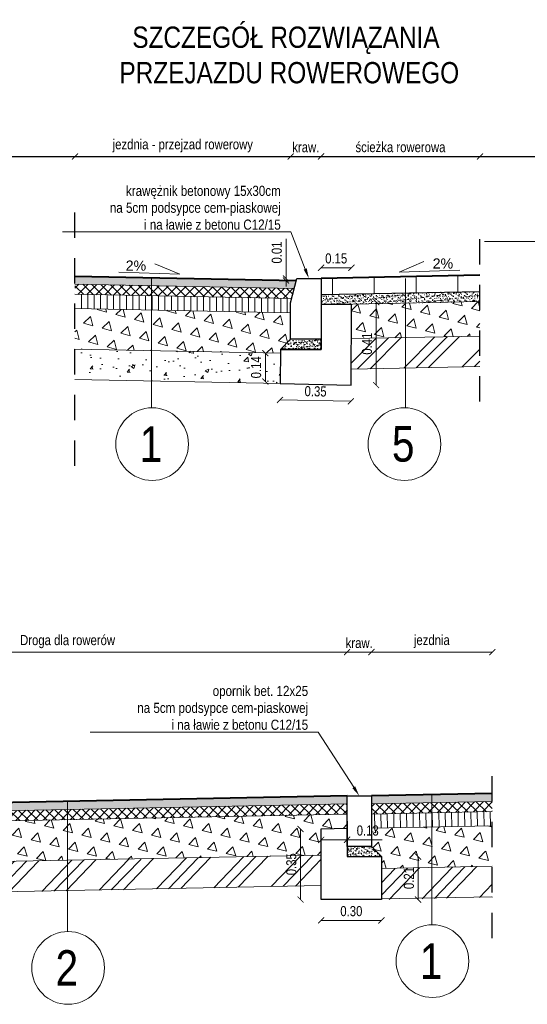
# Model space of a CAD drawing. Header units: metres. Extents: x 274 to 478, y -633 to -162.
# Tile 6 of 18: x 461.55 to 464.05, y -632.59 to -627.73. Entities that reach past the tile are written whole.
import ezdxf
from ezdxf import colors
from ezdxf.entities.mleader import LeaderData, LeaderLine
from ezdxf.math import Vec2, Vec3

# ---------------------------------------------------------------- set-up
doc = ezdxf.new("R2010")
doc.units = ezdxf.units.M
doc.linetypes.add('HIDDEN2', pattern=[0.1875, 0.125, -0.0625])
doc.layers.add('_brudnopis', color=50, linetype='Continuous', lineweight=30, plot=False)
for name, color, linetype, lineweight in [('Kruszywo stabilizacja cem', 58, 'Continuous', 15), ('M_OPISY', 7, 'Continuous', 18), ('M_PRZEKROJE CZERWONE', 1, 'Continuous', 40), ('M_Szczegóły wymiar', 7, 'Continuous', 15), ('M_szczegóły_hatch', 251, 'Continuous', 9), ('M_szczegóły_projektowane', 1, 'Continuous', 15), ('Opis', 7, 'Continuous', 15), ('Podsypka cementowo-piaskowa', 251, 'Continuous', 15), ('Przekrojowa', 7, 'Continuous', 30), ('Tabelka', 7, 'Continuous', 25), ('Wymiar', 7, 'Continuous', 15)]:
    doc.layers.add(name, color=color, linetype=linetype, lineweight=lineweight)
doc.styles.add('Opis_1_25', font='arial.ttf', dxfattribs={"height": 0.1})
doc.styles.add('Opis_1_25_MM', font='arial.ttf', dxfattribs={"width": 0.8, "height": 0.05})
doc.styles.get("Standard").update_dxf_attribs({"font": 'arial.ttf'})
doc.dimstyles.new('Kopia 1_25_MM', dxfattribs={"dimtxt": 0.05, "dimasz": 0.03, "dimexe": 0.02, "dimexo": 0.05, "dimgap": 0.02, "dimtad": 1, "dimzin": 3, "dimdsep": 46, "dimtxsty": 'Opis_1_25_MM', "dimblk": 'ARCHTICK', "dimcen": 0.05, "dimse1": 1, "dimse2": 1, "dimclrd": 256, "dimclre": 256, "dimazin": 3, "dimtfac": 1, "dimtofl": 0, "dimtmove": 0, "dimatfit": 3, "dimldrblk": 'ARCHTICK', "dimfxl": 1, "dimfrac": 2, "dimtolj": 1, "dimtzin": 3, "dimlwd": -1, "dimlwe": -1, "dimarcsym": 0})

# ---------------------------------------------------------------- blocks, each defined once
blk = doc.blocks.new('_ArchTick')
at = {"color": 0, "linetype": 'ByBlock', "lineweight": 0, "const_width": 0.15}
blk.add_lwpolyline([(-0.5, -0.5), (0.5, 0.5)], dxfattribs=at)
blk = doc.blocks.new('*D163')
at = {"layer": 'Defpoints', "color": 0, "transparency": 16777216}
for p in [(463.185, -629.1244), (463.308, -629.1247), (463.184, -629.5334)]:
    blk.add_point(p, dxfattribs=at)
at = {"layer": 'Wymiar', "transparency": 16777216}
blk.add_line((463.307, -629.5337), (463.308, -629.1247), dxfattribs=at)
at = {"layer": 'Wymiar', "transparency": 16777216, "xscale": 0.03, "yscale": 0.03, "zscale": 0.03}
for p, rotation in [((463.308, -629.1247), 89.85995601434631), ((463.307, -629.5337), 269.8599560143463)]:
    blk.add_blockref('_ArchTick', p, dxfattribs=dict(at, rotation=rotation))
at = {"layer": 'Wymiar', "color": 0, "transparency": 16777216, "insert": (463.262, -629.3291), "char_height": 0.05, "attachment_point": 5, "rotation": 89.86, "style": 'Opis_1_25_MM'}
blk.add_mtext('\\A1;0.41', dxfattribs=at)
blk = doc.blocks.new('*D164')
at = {"layer": 'Defpoints', "color": 0, "transparency": 16777216}
for p in [(462.834, -629.5264), (463.184, -629.5334), (463.1824, -629.6137)]:
    blk.add_point(p, dxfattribs=at)
at = {"layer": 'Wymiar', "transparency": 16777216}
blk.add_line((462.8324, -629.6067), (463.1824, -629.6137), dxfattribs=at)
at = {"layer": 'Wymiar', "transparency": 16777216, "xscale": 0.03, "yscale": 0.03, "zscale": 0.03}
for p, rotation in [((462.8324, -629.6067), 178.8542371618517), ((463.1824, -629.6137), 358.8542371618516)]:
    blk.add_blockref('_ArchTick', p, dxfattribs=dict(at, rotation=rotation))
at = {"layer": 'Wymiar', "color": 0, "transparency": 16777216, "insert": (463.0083, -629.5646), "char_height": 0.05, "attachment_point": 5, "rotation": 358.8542, "style": 'Opis_1_25_MM'}
blk.add_mtext('\\A1;0.35', dxfattribs=at)
blk = doc.blocks.new('*D201')
at = {"layer": 'Defpoints', "color": 0, "transparency": 16777216}
for p in [(462.7603, -629.3759), (462.835, -629.3759), (462.835, -629.5159)]:
    blk.add_point(p, dxfattribs=at)
at = {"layer": 'Wymiar', "transparency": 16777216}
blk.add_line((462.7603, -629.5159), (462.7603, -629.3759), dxfattribs=at)
at = {"layer": 'Wymiar', "transparency": 16777216, "xscale": 0.03, "yscale": 0.03, "zscale": 0.03}
for p, rotation in [((462.7603, -629.3759), 90), ((462.7603, -629.5159), 270)]:
    blk.add_blockref('_ArchTick', p, dxfattribs=dict(at, rotation=rotation))
at = {"layer": 'Wymiar', "color": 0, "transparency": 16777216, "insert": (462.7148, -629.4459), "char_height": 0.05, "attachment_point": 5, "rotation": 90, "style": 'Opis_1_25_MM'}
blk.add_mtext('\\A1;0.14', dxfattribs=at)
blk = doc.blocks.new('*D165')
at = {"layer": 'Defpoints', "color": 0, "transparency": 16777216}
for p in [(463.185, -628.9543), (463.035, -629.1474), (463.185, -629.1474)]:
    blk.add_point(p, dxfattribs=at)
at = {"layer": 'Wymiar', "transparency": 16777216}
blk.add_line((463.035, -628.9543), (463.185, -628.9543), dxfattribs=at)
at = {"layer": 'Wymiar', "transparency": 16777216, "xscale": 0.03, "yscale": 0.03, "zscale": 0.03, "rotation": 180}
blk.add_blockref('_ArchTick', (463.035, -628.9543), dxfattribs=at)
at = {"layer": 'Wymiar', "transparency": 16777216, "xscale": 0.03, "yscale": 0.03, "zscale": 0.03}
blk.add_blockref('_ArchTick', (463.185, -628.9543), dxfattribs=at)
at = {"layer": 'Wymiar', "color": 0, "transparency": 16777216, "insert": (463.11, -628.9088), "char_height": 0.05, "attachment_point": 5, "style": 'Opis_1_25_MM'}
blk.add_mtext('\\A1;0.15', dxfattribs=at)
blk = doc.blocks.new('*D157')
at = {"layer": 'Defpoints', "color": 0, "transparency": 16777216}
for p in [(461.8203, -628.4052), (462.885, -629.4312), (461.8203, -629.5003)]:
    blk.add_point(p, dxfattribs=at)
at = {"layer": 'Wymiar', "transparency": 16777216}
blk.add_line((462.885, -628.4052), (461.8203, -628.4052), dxfattribs=at)
at = {"layer": 'Wymiar', "transparency": 16777216, "xscale": 0.03, "yscale": 0.03, "zscale": 0.03, "rotation": 180}
blk.add_blockref('_ArchTick', (461.8203, -628.4052), dxfattribs=at)
at = {"layer": 'Wymiar', "transparency": 16777216, "xscale": 0.03, "yscale": 0.03, "zscale": 0.03}
blk.add_blockref('_ArchTick', (462.885, -628.4052), dxfattribs=at)
at = {"layer": 'Wymiar', "color": 0, "transparency": 16777216, "insert": (462.3526, -628.3528), "char_height": 0.05, "attachment_point": 5, "style": 'Opis_1_25_MM'}
blk.add_mtext('\\A1;jezdnia - przejzad rowerowy', dxfattribs=at)
blk = doc.blocks.new('*D158')
at = {"layer": 'Defpoints', "color": 0, "transparency": 16777216}
for p in [(463.8197, -628.4052), (463.8197, -629.0855), (463.035, -629.4212)]:
    blk.add_point(p, dxfattribs=at)
at = {"layer": 'Wymiar', "transparency": 16777216}
blk.add_line((463.035, -628.4052), (463.8197, -628.4052), dxfattribs=at)
at = {"layer": 'Wymiar', "transparency": 16777216, "xscale": 0.03, "yscale": 0.03, "zscale": 0.03, "rotation": 180}
blk.add_blockref('_ArchTick', (463.035, -628.4052), dxfattribs=at)
at = {"layer": 'Wymiar', "transparency": 16777216, "xscale": 0.03, "yscale": 0.03, "zscale": 0.03}
blk.add_blockref('_ArchTick', (463.8197, -628.4052), dxfattribs=at)
at = {"layer": 'Wymiar', "color": 0, "transparency": 16777216, "insert": (463.4273, -628.3596), "char_height": 0.05, "attachment_point": 5, "style": 'Opis_1_25_MM'}
blk.add_mtext('\\A1;ścieżka rowerowa', dxfattribs=at)
blk = doc.blocks.new('*D159')
at = {"layer": 'Defpoints', "color": 0, "transparency": 16777216}
for p in [(463.035, -628.3106), (462.885, -628.4052), (463.035, -628.4052)]:
    blk.add_point(p, dxfattribs=at)
at = {"layer": 'Wymiar', "transparency": 16777216}
blk.add_line((462.885, -628.4052), (463.035, -628.4052), dxfattribs=at)
at = {"layer": 'Wymiar', "transparency": 16777216, "xscale": 0.03, "yscale": 0.03, "zscale": 0.03, "rotation": 180}
blk.add_blockref('_ArchTick', (462.885, -628.4052), dxfattribs=at)
at = {"layer": 'Wymiar', "transparency": 16777216, "xscale": 0.03, "yscale": 0.03, "zscale": 0.03}
blk.add_blockref('_ArchTick', (463.035, -628.4052), dxfattribs=at)
at = {"layer": 'Wymiar', "color": 0, "transparency": 16777216, "insert": (462.96, -628.3598), "char_height": 0.05, "attachment_point": 5, "style": 'Opis_1_25_MM'}
blk.add_mtext('\\A1;kraw.', dxfattribs=at)
blk = doc.blocks.new('*D180')
at = {"layer": 'Defpoints', "color": 0, "transparency": 16777216}
for p in [(462.8622, -629.0074), (462.8622, -629.0174), (462.915, -629.0074)]:
    blk.add_point(p, dxfattribs=at)
at = {"layer": 'Wymiar', "transparency": 16777216}
for p, q in [((462.8622, -629.0074), (462.8622, -628.8112)), ((462.8622, -629.0174), (462.8622, -629.0474))]:
    blk.add_line(p, q, dxfattribs=at)
at = {"layer": 'Wymiar', "transparency": 16777216, "xscale": 0.03, "yscale": 0.03, "zscale": 0.03}
for p, rotation in [((462.8622, -629.0074), 270), ((462.8622, -629.0174), 90)]:
    blk.add_blockref('_ArchTick', p, dxfattribs=dict(at, rotation=rotation))
at = {"layer": 'Wymiar', "color": 0, "transparency": 16777216, "insert": (462.8167, -628.8793), "char_height": 0.05, "attachment_point": 5, "rotation": 90, "style": 'Opis_1_25_MM'}
blk.add_mtext('\\A1;0.01', dxfattribs=at)
blk = doc.blocks.new('*D223')
at = {"layer": 'Defpoints', "color": 0, "transparency": 16777216}
for p in [(463.2837, -630.8513), (463.2837, -632.26), (463.8807, -632.248)]:
    blk.add_point(p, dxfattribs=at)
at = {"layer": 'Wymiar', "transparency": 16777216}
blk.add_line((463.8807, -630.8513), (463.2837, -630.8513), dxfattribs=at)
at = {"layer": 'Wymiar', "transparency": 16777216, "xscale": 0.03, "yscale": 0.03, "zscale": 0.03, "rotation": 180}
blk.add_blockref('_ArchTick', (463.2837, -630.8513), dxfattribs=at)
at = {"layer": 'Wymiar', "transparency": 16777216, "xscale": 0.03, "yscale": 0.03, "zscale": 0.03}
blk.add_blockref('_ArchTick', (463.8807, -630.8513), dxfattribs=at)
at = {"layer": 'Wymiar', "color": 0, "transparency": 16777216, "insert": (463.5822, -630.799), "char_height": 0.05, "attachment_point": 5, "style": 'Opis_1_25_MM'}
blk.add_mtext('\\A1;jezdnia', dxfattribs=at)
blk = doc.blocks.new('*D222')
at = {"layer": 'Defpoints', "color": 0, "transparency": 16777216}
for p in [(463.1637, -630.8518), (463.1637, -632.26), (463.2837, -632.26)]:
    blk.add_point(p, dxfattribs=at)
at = {"layer": 'Wymiar', "transparency": 16777216}
blk.add_line((463.2837, -630.8518), (463.1637, -630.8518), dxfattribs=at)
at = {"layer": 'Wymiar', "transparency": 16777216, "xscale": 0.03, "yscale": 0.03, "zscale": 0.03, "rotation": 180}
blk.add_blockref('_ArchTick', (463.1637, -630.8518), dxfattribs=at)
at = {"layer": 'Wymiar', "transparency": 16777216, "xscale": 0.03, "yscale": 0.03, "zscale": 0.03}
blk.add_blockref('_ArchTick', (463.2837, -630.8518), dxfattribs=at)
at = {"layer": 'Wymiar', "color": 0, "transparency": 16777216, "insert": (463.2237, -630.8064), "char_height": 0.05, "attachment_point": 5, "style": 'Opis_1_25_MM'}
blk.add_mtext('\\A1;kraw.', dxfattribs=at)
blk = doc.blocks.new('*D224')
at = {"layer": 'Defpoints', "color": 0, "transparency": 16777216}
for p in [(460.4037, -630.8518), (463.1637, -632.26), (460.4037, -632.3152)]:
    blk.add_point(p, dxfattribs=at)
at = {"layer": 'Wymiar', "transparency": 16777216}
blk.add_line((463.1637, -630.8518), (460.4037, -630.8518), dxfattribs=at)
at = {"layer": 'Wymiar', "transparency": 16777216, "xscale": 0.03, "yscale": 0.03, "zscale": 0.03, "rotation": 180}
blk.add_blockref('_ArchTick', (460.4037, -630.8518), dxfattribs=at)
at = {"layer": 'Wymiar', "transparency": 16777216, "xscale": 0.03, "yscale": 0.03, "zscale": 0.03}
blk.add_blockref('_ArchTick', (463.1637, -630.8518), dxfattribs=at)
at = {"layer": 'Wymiar', "color": 0, "transparency": 16777216, "insert": (461.7837, -630.7994), "char_height": 0.05, "attachment_point": 5, "style": 'Opis_1_25_MM'}
blk.add_mtext('\\A1;Droga dla rowerów', dxfattribs=at)
blk = doc.blocks.new('*D236')
at = {"layer": 'Defpoints', "color": 0, "transparency": 16777216}
for p in [(463.0359, -631.7239), (463.1637, -631.7239), (463.1637, -631.7775)]:
    blk.add_point(p, dxfattribs=at)
at = {"layer": 'Wymiar', "transparency": 16777216}
for p, q in [((463.0359, -631.7775), (463.1637, -631.7775)), ((463.1637, -631.7775), (463.3376, -631.7775))]:
    blk.add_line(p, q, dxfattribs=at)
at = {"layer": 'Wymiar', "transparency": 16777216, "xscale": 0.03, "yscale": 0.03, "zscale": 0.03, "rotation": 180}
blk.add_blockref('_ArchTick', (463.0359, -631.7775), dxfattribs=at)
at = {"layer": 'Wymiar', "transparency": 16777216, "xscale": 0.03, "yscale": 0.03, "zscale": 0.03}
blk.add_blockref('_ArchTick', (463.1637, -631.7775), dxfattribs=at)
at = {"layer": 'Wymiar', "color": 0, "transparency": 16777216, "insert": (463.2656, -631.732), "char_height": 0.05, "attachment_point": 5, "style": 'Opis_1_25_MM'}
blk.add_mtext('\\A1;0.13', dxfattribs=at)
blk = doc.blocks.new('*D237')
at = {"layer": 'Defpoints', "color": 0, "transparency": 16777216}
for p in [(462.9341, -631.7239), (463.0359, -631.7239), (463.0358, -632.0723)]:
    blk.add_point(p, dxfattribs=at)
at = {"layer": 'Wymiar', "transparency": 16777216}
blk.add_line((462.9341, -632.0723), (462.9341, -631.7239), dxfattribs=at)
at = {"layer": 'Wymiar', "transparency": 16777216, "xscale": 0.03, "yscale": 0.03, "zscale": 0.03}
for p, rotation in [((462.9341, -631.7239), 90), ((462.9341, -632.0723), 270)]:
    blk.add_blockref('_ArchTick', p, dxfattribs=dict(at, rotation=rotation))
at = {"layer": 'Wymiar', "color": 0, "transparency": 16777216, "insert": (462.8886, -631.8981), "char_height": 0.05, "attachment_point": 5, "rotation": 90, "style": 'Opis_1_25_MM'}
blk.add_mtext('\\A1;0.35', dxfattribs=at)
blk = doc.blocks.new('*D238')
at = {"layer": 'Defpoints', "color": 0, "transparency": 16777216}
for p in [(463.0358, -632.0723), (463.3336, -632.0723), (463.3336, -632.1752)]:
    blk.add_point(p, dxfattribs=at)
at = {"layer": 'Wymiar', "transparency": 16777216}
blk.add_line((463.0358, -632.1752), (463.3336, -632.1752), dxfattribs=at)
at = {"layer": 'Wymiar', "transparency": 16777216, "xscale": 0.03, "yscale": 0.03, "zscale": 0.03, "rotation": 180}
blk.add_blockref('_ArchTick', (463.0358, -632.1752), dxfattribs=at)
at = {"layer": 'Wymiar', "transparency": 16777216, "xscale": 0.03, "yscale": 0.03, "zscale": 0.03}
blk.add_blockref('_ArchTick', (463.3336, -632.1752), dxfattribs=at)
at = {"layer": 'Wymiar', "color": 0, "transparency": 16777216, "insert": (463.1847, -632.1297), "char_height": 0.05, "attachment_point": 5, "style": 'Opis_1_25_MM'}
blk.add_mtext('\\A1;0.30', dxfattribs=at)
blk = doc.blocks.new('*D239')
at = {"layer": 'Defpoints', "color": 0, "transparency": 16777216}
for p in [(463.3336, -631.8601), (463.5146, -631.8601), (463.3336, -632.0723)]:
    blk.add_point(p, dxfattribs=at)
at = {"layer": 'Wymiar', "transparency": 16777216}
blk.add_line((463.5146, -632.0723), (463.5146, -631.8601), dxfattribs=at)
at = {"layer": 'Wymiar', "transparency": 16777216, "xscale": 0.03, "yscale": 0.03, "zscale": 0.03}
for p, rotation in [((463.5146, -631.8601), 90), ((463.5146, -632.0723), 270)]:
    blk.add_blockref('_ArchTick', p, dxfattribs=dict(at, rotation=rotation))
at = {"layer": 'Wymiar', "color": 0, "transparency": 16777216, "insert": (463.4691, -631.9662), "char_height": 0.05, "attachment_point": 5, "rotation": 90, "style": 'Opis_1_25_MM'}
blk.add_mtext('\\A1;0.21', dxfattribs=at)

msp = doc.modelspace()

# ---------------------------------------------------------------- hatches: boundary and pattern name
at = {"layer": 'Kruszywo stabilizacja cem'}
h = msp.add_hatch(dxfattribs=at)
h.set_pattern_fill('AR-CONC', color=256, scale=0.001, style=0)
h.set_pattern_definition([(50, (-1376.98695, -1487.38846), (0.182184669, -0.015939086), [0.01905, -0.20955]), (355, (-1376.98695, -1487.38846), (-0.035243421, 0.191056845), [0.01524, -0.167640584]), (100.451445, (-1376.97177, -1487.38979), (0.146941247, 0.175117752), [0.016190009, -0.178090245]), (46.1842, (-1376.98695, -1487.33766), (0.27107904, -0.042042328), [0.028575, -0.314325]), (96.635558, (-1376.96436, -1487.34116), (0.237404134, 0.247426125), [0.024285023, -0.26713561]), (351.184151, (-1376.98695, -1487.33766), (0.237404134, 0.247426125), [0.022859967, -0.251459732]), (21, (-1376.96155, -1487.35036), (0.151614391, -0.102265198), [0.01905, -0.20955]), (326, (-1376.96155, -1487.35036), (0.061802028, 0.184187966), [0.01524, -0.16764]), (71.451445, (-1376.94892, -1487.35888), (0.21341642, 0.081922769), [0.016190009, -0.178089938]), (37.5, (-1376.98695, -1487.38846), (0.0030886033, 0.0845550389), [0, -0.165608, 0, -0.17018, 0, -0.168275]), (7.5, (-1376.98695, -1487.38846), (0.0668196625, 0.100180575), [0, -0.097028, 0, -0.161798, 0, -0.064135]), (327.5, (-1377.043595, -1487.38846), (0.1355905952, -0.005728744), [0, -0.0635, 0, -0.19812, 0, -0.26289]), (317.5, (-1377.069, -1487.38846), (0.1481291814, 0.025426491), [0, -0.08255, 0, -0.131572, 0, -0.18669])])
h.paths.add_polyline_path([(461.8203, -629.3556), (461.8203, -629.5056), (462.8349, -629.5259), (462.835, -629.3759)])
at = {"layer": 'M_szczegóły_hatch'}
h = msp.add_hatch(dxfattribs=at)
h.set_pattern_fill('LINE', color=256, scale=0.065, angle=90)
h.set_pattern_definition([(90, (-1371.3761, -635.16024), (-0.206375, 1e-17), [])])
h.paths.add_polyline_path([(463.8197, -629.0717), (463.8197, -628.9922), (463.035, -629.0089), (463.035, -629.0874)])
h = msp.add_hatch(color=256, dxfattribs=at)
h.dxf.hatch_style = 1
h.paths.add_polyline_path([(461.8203, -628.9955), (461.8203, -629.0355), (462.9025, -629.0572), (462.9125, -629.0174)])
at = {"layer": 'M_szczegóły_hatch', "ltscale": 0.1}
h = msp.add_hatch(dxfattribs=at)
h.set_pattern_fill('NET', color=256, scale=0.01, angle=45)
h.set_pattern_definition([(45, (303.661802, -658.30257), (-0.02245064, 0.02245064), []), (135, (303.661802, -658.30257), (-0.02245064, -0.02245064), [])])
h.paths.add_polyline_path([(461.8203, -629.0355), (461.8203, -629.0855), (462.8901, -629.1069), (462.9025, -629.0572)])
at = {"layer": 'M_szczegóły_hatch'}
h = msp.add_hatch(dxfattribs=at)
h.set_pattern_fill('LINE', color=256, scale=0.01, angle=90)
h.set_pattern_definition([(90, (-1377.743305, -1487.503248), (-0.03175, 2e-18), [])])
h.paths.add_polyline_path([(461.8203, -629.0855), (461.8203, -629.1556), (462.885, -629.1768), (462.885, -629.1374), (462.8926, -629.107)])
h = msp.add_hatch(dxfattribs=at)
h.set_pattern_fill('TRIANG', color=256, scale=0.01, angle=45)
h.set_pattern_definition([(105, (15530.494886, 2058.801155), (-0.09200443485, 0.02465251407), [0.047625, -0.047625]), (165, (15530.494886, 2058.801155), (-0.0673519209, -0.0673519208), [0.047625, -0.047625]), (45, (15530.44888, 2058.81348), (-0.02465251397, 0.0920044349), [0.047625, -0.047625])])
h.paths.add_polyline_path([(463.0352, -629.3075), (463.0352, -629.1374), (463.0352, -629.1374), (463.0352, -629.3075)])
h.paths.add_polyline_path([(463.8197, -629.2918), (463.8197, -629.1217), (463.1851, -629.1344), (463.1852, -629.1344), (463.1852, -629.3045)])
h = msp.add_hatch(dxfattribs=at)
h.set_pattern_fill('TRIANG', color=256, scale=0.01, angle=45)
h.set_pattern_definition([(105, (-1359.436, -1463.7844), (-0.092004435, 0.024652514), [0.047625, -0.047625]), (165, (-1359.436, -1463.7844), (-0.067351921, -0.0673519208), [0.047625, -0.047625]), (45, (-1359.482, -1463.772075), (-0.024652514, 0.092004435), [0.047625, -0.047625])])
h.paths.add_polyline_path([(461.8203, -629.1556), (461.8203, -629.3556), (462.835, -629.3759), (462.835, -629.3674), (462.885, -629.3174), (462.885, -629.1768)])
h = msp.add_hatch(dxfattribs=at)
h.set_pattern_fill('GOST_GROUND', color=256, scale=0.02)
h.set_pattern_definition([(45, (-1713.43558, -1476.96747), (0.282842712, 0), [0.4]), (45, (-1713.37558, -1476.96747), (0.282842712, 0), [0.4]), (45, (-1713.31558, -1476.96747), (0.282842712, 0), [0.4])])
h.paths.add_polyline_path([(463.8197, -629.4418), (463.8197, -629.2918), (463.1852, -629.3045), (463.1852, -629.4545)])
h = msp.add_hatch(color=256, dxfattribs=at)
h.dxf.hatch_style = 1
h.paths.add_polyline_path([(460.4037, -631.6154), (460.4037, -631.6554), (463.1645, -631.6002), (463.1637, -631.5602)])
h = msp.add_hatch(color=256, dxfattribs=at)
h.dxf.hatch_style = 1
h.paths.add_polyline_path([(463.8807, -631.5883), (463.8807, -631.5483), (463.2837, -631.5602), (463.2837, -631.6002)])
at = {"layer": 'M_szczegóły_hatch', "ltscale": 0.1}
h = msp.add_hatch(dxfattribs=at)
h.set_pattern_fill('NET', color=256, scale=0.01, angle=46.1458)
h.set_pattern_definition([(46.145763, (303.832267, -664.0639), (-0.0228950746, 0.0219972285), []), (136.145763, (303.832267, -664.0639), (-0.0219972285, -0.0228950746), [])])
h.paths.add_polyline_path([(460.4037, -631.6554), (460.4037, -631.7054), (463.1655, -631.6502), (463.1645, -631.6002)])
h = msp.add_hatch(dxfattribs=at)
h.set_pattern_fill('NET', color=256, scale=0.01, angle=46.1458)
h.set_pattern_definition([(46.145763, (309.952267, -663.9439), (-0.0228950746, 0.0219972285), []), (136.145763, (309.952267, -663.9439), (-0.0219972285, -0.0228950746), [])])
h.paths.add_polyline_path([(463.8807, -631.6383), (463.8807, -631.5883), (463.2837, -631.6002), (463.2837, -631.6502)])
at = {"layer": 'M_szczegóły_hatch', "transparency": 33554636}
h = msp.add_hatch(dxfattribs=at)
h.set_pattern_fill('TRIANG', color=256, scale=0.01, angle=46.1458)
h.set_pattern_definition([(106.145763, (-1342.82862, -1502.53996), (-0.0924789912, 0.0228078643), [0.047625, -0.047625]), (166.145763, (-1342.82862, -1502.53996), (-0.0659916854, -0.0686852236), [0.047625, -0.047625]), (46.145763, (-1342.87486, -1502.52855), (-0.0264873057, 0.0914930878), [0.047625, -0.047625])])
h.paths.add_polyline_path([(460.4037, -631.8654), (460.4429, -631.9047), (463.0344, -631.8528), (463.0359, -631.7239), (463.1637, -631.7203), (463.1655, -631.6502), (460.4023, -631.7054)])
at = {"layer": 'M_szczegóły_hatch'}
h = msp.add_hatch(dxfattribs=at)
h.set_pattern_fill('LINE', color=256, scale=0.01, angle=91.1458)
h.set_pattern_definition([(91.1457628, (-1353.78026, -1526.560175), (-0.0317436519, -0.00063487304), [])])
h.paths.add_polyline_path([(463.8807, -631.7083), (463.8807, -631.6383), (463.2837, -631.6502), (463.2837, -631.7202)])
at = {"layer": 'M_szczegóły_hatch', "transparency": 33554636}
h = msp.add_hatch(dxfattribs=at)
h.set_pattern_fill('TRIANG', color=256, scale=0.01, angle=46.1458)
h.set_pattern_definition([(106.145763, (-1336.70722, -1502.48994), (-0.0924789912, 0.0228078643), [0.047625, -0.047625]), (166.145763, (-1336.70722, -1502.48994), (-0.0659916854, -0.0686852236), [0.047625, -0.047625]), (46.145763, (-1336.75346, -1502.47854), (-0.0264873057, 0.0914930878), [0.047625, -0.047625])])
h.paths.add_polyline_path([(463.8807, -631.9083), (463.8807, -631.7083), (463.2837, -631.7202), (463.2837, -631.8102), (463.3337, -631.8602), (463.3337, -631.9193)])
at = {"layer": 'M_szczegóły_hatch'}
h = msp.add_hatch(dxfattribs=at)
h.set_pattern_fill('GOST_GROUND', color=256, scale=0.02, angle=1.1458)
h.set_pattern_definition([(46.145763, (-1697.85316, -1522.92314), (0.282786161, 0.005655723), [0.4]), (46.145763, (-1697.79317, -1522.92194), (0.282786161, 0.005655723), [0.4]), (46.145763, (-1697.73318, -1522.92074), (0.282786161, 0.005655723), [0.4])])
h.paths.add_polyline_path([(460.4523, -631.9045), (460.4522, -632.0575), (463.0659, -632.0023), (463.0344, -632.0023), (463.0344, -631.8528)])
h = msp.add_hatch(dxfattribs=at)
h.set_pattern_fill('GOST_GROUND', color=256, scale=0.02, angle=1.1458)
h.set_pattern_definition([(46.145763, (-1691.73176, -1522.87312), (0.282786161, 0.005655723), [0.4]), (46.145763, (-1691.67177, -1522.87192), (0.282786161, 0.005655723), [0.4]), (46.145763, (-1691.61178, -1522.87072), (0.282786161, 0.005655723), [0.4])])
h.paths.add_polyline_path([(463.8807, -632.0611), (463.8807, -631.908), (463.3337, -631.9193), (463.3336, -632.0723)])
at = {"layer": 'Podsypka cementowo-piaskowa'}
h = msp.add_hatch(dxfattribs=at)
h.set_pattern_fill('AR-SAND', color=256, scale=0.01, style=0)
h.set_pattern_definition([(37.5, (196.160902, -538.676408), (-0.0006299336, 0.0192682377), [0, -0.0152, 0, -0.017, 0, -0.01625]), (7.5, (196.160902, -538.676408), (0.017697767, 0.0282214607), [0, -0.0082, 0, -0.0137, 0, -0.00525]), (327.5, (196.148602, -538.676408), (0.0311414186, 5.65905e-05), [0, -0.005, 0, -0.018, 0, -0.0235]), (317.5, (196.148602, -538.676408), (0.030061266, 0.0087767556), [0, -0.0025, 0, -0.0118, 0, -0.0135])])
h.paths.add_polyline_path([(463.8197, -629.1217), (463.8197, -629.0717), (463.0352, -629.0874), (463.0352, -629.1374)])
h = msp.add_hatch(dxfattribs=at)
h.set_pattern_fill('AR-SAND', color=256, scale=0.01, style=0)
h.set_pattern_definition([(37.5, (158.581889, -486.261158), (-0.0006299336, 0.0192682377), [0, -0.0152, 0, -0.017, 0, -0.01625]), (7.5, (158.58189, -486.261158), (0.017697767, 0.0282214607), [0, -0.0082, 0, -0.0137, 0, -0.00525]), (327.5, (158.569589, -486.261158), (0.0311414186, 5.65905e-05), [0, -0.005, 0, -0.018, 0, -0.0235]), (317.5, (158.56959, -486.261158), (0.030061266, 0.0087767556), [0, -0.0025, 0, -0.0118, 0, -0.0135])])
h.paths.add_polyline_path([(463.035, -629.3074), (462.885, -629.3074), (462.835, -629.3574), (463.035, -629.3574)])
h = msp.add_hatch(dxfattribs=at)
h.set_pattern_fill('AR-SAND', color=256, scale=0.01, style=0)
h.set_pattern_definition([(37.5, (159.008642, -488.763857), (-0.0006299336, 0.0192682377), [0, -0.0152, 0, -0.017, 0, -0.01625]), (7.5, (159.008642, -488.763857), (0.017697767, 0.0282214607), [0, -0.0082, 0, -0.0137, 0, -0.00525]), (327.5, (158.996342, -488.763857), (0.0311414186, 5.65905e-05), [0, -0.005, 0, -0.018, 0, -0.0235]), (317.5, (158.996342, -488.763857), (0.030061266, 0.0087767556), [0, -0.0025, 0, -0.0118, 0, -0.0135])])
h.paths.add_polyline_path([(463.2837, -631.8102), (463.1637, -631.8102), (463.1637, -631.8602), (463.3337, -631.8602)])

# ---------------------------------------------------------------- linework, layer by layer
at = {"layer": '_brudnopis', "flags": 128}
msp.add_lwpolyline([(455.6597, -628.4052), (473.8927, -628.4052)], dxfattribs=at)
at = {"layer": 'M_PRZEKROJE CZERWONE'}
for p, q in [((463.8197, -628.9917), (463.035, -629.0074)), ((461.8203, -628.9955), (462.9125, -629.0174)), ((463.1637, -631.5602), (460.4037, -631.6154)), ((463.8807, -631.5483), (463.2837, -631.5602))]:
    msp.add_line(p, q, dxfattribs=at)
at = {"layer": 'M_Szczegóły wymiar'}
for points in [[(462.0371, -628.9771), (462.3378, -628.9866), (462.2147, -628.9345)], [(463.721, -628.9668), (463.4202, -628.9764), (463.5434, -628.9243)]]:
    msp.add_lwpolyline(points, dxfattribs=at)
at = {"layer": 'M_szczegóły_projektowane'}
for p, q in [((461.8203, -629.0355), (462.9025, -629.0572)), ((461.8203, -629.0855), (462.8901, -629.1069)), ((463.0366, -629.0874), (463.8197, -629.0717)), ((463.0352, -629.1374), (463.8197, -629.1217)), ((461.8203, -629.1556), (462.885, -629.1768)), ((461.8203, -629.3556), (462.835, -629.3759)), ((461.8203, -629.5056), (462.835, -629.5259))]:
    msp.add_line(p, q, dxfattribs=at)
for points in [[(463.1852, -629.3045), (463.8197, -629.2918)], [(463.1852, -629.4545), (463.8197, -629.4418)], [(460.4037, -631.6554), (463.1645, -631.6002)], [(463.2837, -631.6002), (463.8807, -631.5883)], [(460.4023, -631.7054), (463.1655, -631.6502)], [(460.4037, -631.7054), (463.1655, -631.6502)], [(463.2837, -631.6502), (463.8807, -631.6383)], [(463.2837, -631.7202), (463.8807, -631.7083)], [(460.4429, -631.9047), (463.0344, -631.8528)], [(463.3337, -631.9193), (463.8807, -631.9083)], [(460.4523, -632.0545), (463.0358, -632.0028)], [(463.3336, -632.0693), (463.8807, -632.0584)]]:
    msp.add_lwpolyline(points, dxfattribs=at)
at = {"layer": 'Opis'}
for p, q in [((462.1986, -629.0031), (462.1986, -629.6455)), ((463.4517, -629.0074), (463.4517, -629.6455)), ((463.5822, -631.5542), (463.5822, -632.1966)), ((461.7837, -631.5878), (461.7837, -632.2302))]:
    msp.add_line(p, q, dxfattribs=at)
at = {"layer": 'Opis', "linetype": 'HIDDEN2', "lineweight": 30}
for points in [[(461.8203, -629.9318), (461.8203, -628.6794)], [(463.8197, -629.6142), (463.8197, -628.7486)], [(463.8807, -632.263), (463.8807, -631.3711)]]:
    msp.add_lwpolyline(points, dxfattribs=at)
at = {"layer": 'Opis'}
for centre in [(462.2013, -629.8249), (463.4469, -629.8249), (463.5849, -632.3761), (461.7864, -632.4097)]:
    msp.add_circle(centre, 0.1795, dxfattribs=at)
at = {"layer": 'Przekrojowa', "color": 5}
for points in [[(463.035, -629.3074), (462.885, -629.3074), (462.885, -629.1274), (462.915, -629.0074), (463.035, -629.0074)], [(463.1637, -631.5602), (463.2837, -631.5602), (463.2837, -631.8102), (463.1637, -631.8102)]]:
    msp.add_lwpolyline(points, close=True, dxfattribs=at)
for points in [[(462.835, -629.3574), (462.834, -629.5264), (463.184, -629.5334), (463.185, -629.1359), (463.035, -629.1359), (463.035, -629.3574), (462.835, -629.3574)], [(462.885, -629.3074), (462.835, -629.3574), (463.035, -629.3574), (463.035, -629.3074), (462.885, -629.3074)], [(463.1637, -631.6852), (463.1637, -631.8602), (463.3337, -631.8602)], [(463.3337, -631.8602), (463.3336, -632.0723), (463.0358, -632.0723), (463.0359, -631.7239), (463.1637, -631.7203)], [(463.2837, -631.8102), (463.3337, -631.8602)]]:
    msp.add_lwpolyline(points, dxfattribs=at)
at = {"layer": 'Tabelka'}
msp.add_lwpolyline([(463.0366, -629.0874), (463.8197, -629.0717)], dxfattribs=at)
at = {"layer": 'Wymiar', "elevation": -0.0001, "flags": 128}
msp.add_lwpolyline([(463.3337, -632.0313), (463.3337, -631.9802)], dxfattribs=at)

# ---------------------------------------------------------------- texts
at = {"layer": 'M_OPISY', "insert": (462.8618, -627.7645), "char_height": 0.105, "width": 3.267296, "attachment_point": 2}
msp.add_mtext('{\\fArial Narrow|b0|i0|c0|p34;SZCZEGÓŁ \\fArial Narrow|b0|i0|c238|p34;ROZWIĄZANIA\\P PRZEJAZDU ROWEROWEGO  }', dxfattribs=at)
at = {"layer": 'Opis', "char_height": 0.05, "width": 311.15, "style": 'Opis_1_25'}
for insert, attachment_point in [((462.1717, -628.9694), 9), ((463.5864, -628.9591), 7)]:
    msp.add_mtext('{\\fArial|b0|i0|c238|p34;2%}', dxfattribs=dict(at, insert=insert, attachment_point=attachment_point))
at = {"layer": 'Opis', "char_height": 0.175, "attachment_point": 5}
for s, insert in [('{\\fArial Narrow|b0|i0|c238|p34;1}', (462.195, -629.825)), ('{\\fArial Narrow|b0|i0|c238|p34;5}', (463.4407, -629.825)), ('{\\fArial Narrow|b0|i0|c238|p34;1}', (463.5786, -632.3761)), ('{\\fArial Narrow|b0|i0|c238|p34;2}', (461.7801, -632.4097))]:
    msp.add_mtext_dynamic_manual_height_columns(s, width=0.320226, gutter_width=2.5, heights=[0], dxfattribs=dict(at, insert=insert))

# ---------------------------------------------------------------- dimensions: what is measured, and where the dimension line sits
at = {"layer": 'Wymiar'}
for base, p1, p2, text, picture, middle in [((461.8203, -628.4052), (462.885, -629.4312), (461.8203, -629.5003), 'jezdnia - przejzad rowerowy', '*D157', (462.3526, -628.4052)), ((463.035, -628.4052), (462.885, -628.4052), (463.035, -628.3106), 'kraw.', '*D159', (462.96, -628.4052)), ((463.8197, -628.4052), (463.035, -629.4212), (463.8197, -629.0855), 'ścieżka rowerowa', '*D158', (463.4273, -628.4052))]:
    dim = msp.add_linear_dim(base=base, p1=p1, p2=p2, text=text, dimstyle='Kopia 1_25_MM', dxfattribs=at)
    dim.commit()
    dim.dimension.update_dxf_attribs({"geometry": picture, "text_midpoint": middle, "dimtype": 128})
for base, p1, p2, picture, middle in [((462.8622, -629.0074), (462.8622, -629.0174), (462.915, -629.0074), '*D180', (462.8167, -628.8793)), ((462.9341, -631.7239), (463.0358, -632.0723), (463.0359, -631.7239), '*D237', (462.8886, -631.8981)), ((463.5146, -631.8601), (463.3336, -632.0723), (463.3336, -631.8601), '*D239', (463.4691, -631.9662))]:
    dim = msp.add_linear_dim(base=base, p1=p1, p2=p2, angle=90, dimstyle='Kopia 1_25_MM', dxfattribs=at)
    dim.commit()
    dim.dimension.update_dxf_attribs({"geometry": picture, "text_midpoint": middle})
for base, p1, p2, angle, picture, middle in [((463.185, -628.9543), (463.035, -629.1474), (463.185, -629.1474), 0, '*D165', (463.11, -628.9543)), ((462.7603, -629.3759), (462.835, -629.5159), (462.835, -629.3759), 90, '*D201', (462.7603, -629.4459))]:
    dim = msp.add_linear_dim(base=base, p1=p1, p2=p2, angle=angle, dimstyle='Kopia 1_25_MM', dxfattribs=at)
    dim.commit()
    dim.dimension.update_dxf_attribs({"geometry": picture, "text_midpoint": middle, "dimtype": 129})
for p1, p2, distance, picture, middle in [((463.184, -629.5334), (463.185, -629.1244), -0.123, '*D163', (463.262, -629.3291)), ((462.834, -629.5264), (463.184, -629.5334), -0.0803, '*D164', (463.0083, -629.5646))]:
    dim = msp.add_aligned_dim(p1=p1, p2=p2, distance=distance, dimstyle='Kopia 1_25_MM', dxfattribs=at)
    dim.commit()
    dim.dimension.update_dxf_attribs({"geometry": picture, "text_midpoint": middle})
for base, p1, p2, text, picture, middle in [((460.4037, -630.8518), (463.1637, -632.26), (460.4037, -632.3152), 'Droga dla rowerów', '*D224', (461.7837, -630.7994)), ((463.2837, -630.8513), (463.8807, -632.248), (463.2837, -632.26), 'jezdnia', '*D223', (463.5822, -630.799))]:
    dim = msp.add_linear_dim(base=base, p1=p1, p2=p2, angle=180, text=text, dimstyle='Kopia 1_25_MM', dxfattribs=at)
    dim.commit()
    dim.dimension.update_dxf_attribs({"geometry": picture, "text_midpoint": middle})
dim = msp.add_linear_dim(base=(463.1637, -630.8518), p1=(463.2837, -632.26), p2=(463.1637, -632.26), angle=180, text='kraw.', dimstyle='Kopia 1_25_MM', dxfattribs=at)
dim.commit()
dim.dimension.update_dxf_attribs({"geometry": '*D222', "text_midpoint": (463.2237, -630.8518), "dimtype": 128})
for base, p1, p2, picture, middle in [((463.1637, -631.7775), (463.0359, -631.7239), (463.1637, -631.7239), '*D236', (463.2656, -631.732)), ((463.3336, -632.1752), (463.0358, -632.0723), (463.3336, -632.0723), '*D238', (463.1847, -632.1297))]:
    dim = msp.add_linear_dim(base=base, p1=p1, p2=p2, dimstyle='Kopia 1_25_MM', dxfattribs=at)
    dim.commit()
    dim.dimension.update_dxf_attribs({"geometry": picture, "text_midpoint": middle})

# ---------------------------------------------------------------- leaders
at = {"layer": 'Opis'}
ml = msp.add_multileader_mtext('Standard', dxfattribs=at)
ml.set_content('{\\fArial Narrow|b0|i0|c238|p34;krawężnik betonowy 15x30cm\\Pna 5cm podsypce cem-piaskowej \\Pi na ławie z betonu C12/15}', color=256, style='Opis_1_25')
ml.set_leader_properties(color=256, linetype='ByLayer', lineweight=-1)
ml.build(insert=Vec2(0, 0))
ml.multileader.update_dxf_attribs({"has_dogleg": 0, "text_left_attachment_type": 5, "text_right_attachment_type": 5, "text_bottom_attachment_type": 10, "dogleg_length": 0.15, "arrow_head_size": 0.05})
ctx = ml.context
ctx.base_point, ctx.char_height, ctx.arrow_head_size, ctx.landing_gap_size, ctx.plane_origin = Vec3(461.9501, -628.7778), 0.05, 0.05, 0.05, Vec3(466.1816, -628.4457)
ctx.left_attachment, ctx.right_attachment, ctx.text_align_type = 5, 5, 2
notes = []
notes.append((ctx, [(1, (1, 1, 0), (463.0361, -628.7778), (-1, 0), 0.15, [(1, [(462.975, -629.0074)], 0, [])])]))
ctx.mtext.insert, ctx.mtext.alignment, ctx.mtext.flow_direction = Vec3(462.8361, -628.55), 3, 5
ml = msp.add_multileader_mtext('Standard', dxfattribs=at)
ml.set_content('\\A1;{\\fArial Narrow|b0|i0|c0|p34;opornik bet. 12x25\\fArial Narrow|b0|i0|c238|p34;\\P\\A0;na 5cm podsypce cem-piaskowej \\Pi na ławie z betonu C12/15}', color=256, style='Opis_1_25')
ml.set_leader_properties(color=256, linetype='ByLayer', lineweight=-1)
ml.build(insert=Vec2(0, 0))
ml.multileader.update_dxf_attribs({"has_dogleg": 0, "text_left_attachment_type": 5, "text_right_attachment_type": 5, "dogleg_length": 0.15, "arrow_head_size": 0.05})
ctx = ml.context
ctx.base_point, ctx.char_height, ctx.arrow_head_size, ctx.landing_gap_size, ctx.plane_origin = Vec3(462.0854, -631.2456, -0.0001), 0.05, 0.05, 0.05, Vec3(463.7673, -630.6807, -0.0001)
ctx.left_attachment, ctx.right_attachment, ctx.text_align_type = 5, 5, 2
notes.append((ctx, [(1, (1, 1, 0), (463.1714, -631.2456, -0.0001), (-1, 0), 0.15, [(1, [(463.2237, -631.5602, -0.0001)], 0, [])])]))
ctx.mtext.insert, ctx.mtext.alignment, ctx.mtext.flow_direction = Vec3(462.9714, -631.0178, -0.0001), 3, 5
at = {"layer": 'Wymiar'}
ml = msp.add_multileader_mtext('Standard', dxfattribs=at)
ml.set_content('{\\fArial Narrow|b0|i0|c238|p34;płytki wskaźnikowe polimerobetonowe\\Pfaktura ostrzegawcza}', color=256, style='Opis_1_25')
ml.set_leader_properties(color=256, linetype='ByLayer', lineweight=-1)
ml.build(insert=Vec2(0, 0))
ml.multileader.update_dxf_attribs({"has_dogleg": 0, "text_left_attachment_type": 5, "text_right_attachment_type": 5, "dogleg_length": 0.075, "arrow_head_size": 0.025})
ctx = ml.context
ctx.base_point, ctx.char_height, ctx.arrow_head_size, ctx.landing_gap_size, ctx.plane_origin = Vec3(464.1068, -628.8255), 0.0375, 0.025, 0.025, Vec3(467.9129, -628.5462)
ctx.left_attachment, ctx.right_attachment, ctx.text_align_type = 5, 5, 2
notes.append((ctx, [(1, (1, 1, 0), (464.9531, -628.8255), (-1, 0), 0.075, [(1, [(465.0882, -629.0036)], 0, [])])]))
ctx.mtext.insert, ctx.mtext.alignment, ctx.mtext.flow_direction = Vec3(464.8531, -628.7136), 3, 5
for ctx, leaders in notes:
    for number, flags, end, landing, length, lines in leaders:
        leader = LeaderData()
        leader.index, (leader.has_last_leader_line, leader.has_dogleg_vector, leader.attachment_direction) = number, flags
        leader.last_leader_point, leader.dogleg_vector, leader.dogleg_length = Vec3(end), Vec3(landing), length
        for number, points, colour, breaks in lines:
            line = LeaderLine()
            line.index, line.vertices, line.color, line.breaks = number, Vec3.list(points), colors.encode_raw_color(colour), breaks
            leader.lines.append(line)
        ctx.leaders.append(leader)

doc.saveas('drawing.dxf')
